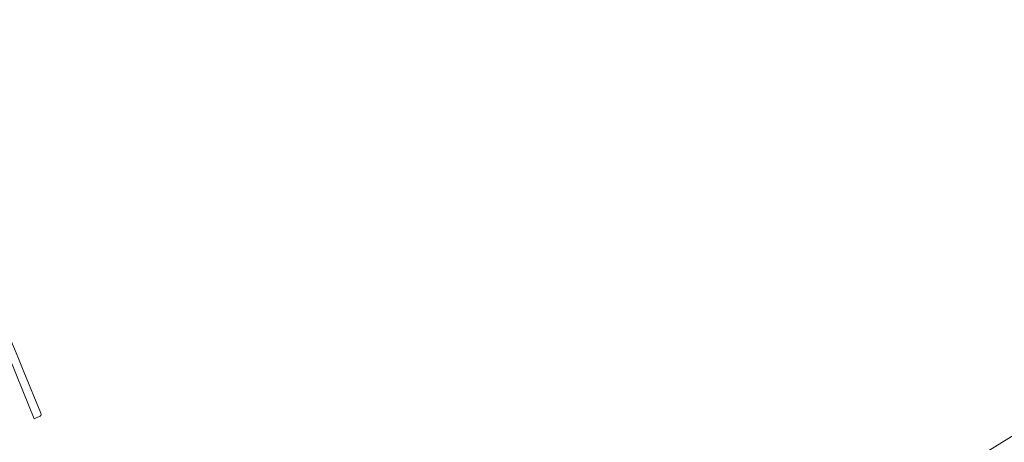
# Model space of a CAD drawing. Header units: metres. Extents: x 125349 to 128236, y 501602 to 503797.
# Tile 222 of 256: x 127475 to 127666, y 503225 to 503307. Entities that reach past the tile are written whole.
import ezdxf

# ---------------------------------------------------------------- set-up
doc = ezdxf.new("R2010")
doc.units = ezdxf.units.M
doc.layers.add('B-WE-GR-BEPLANTING_CULTUUR_BOSPLANTSOEN-GV', color=90, linetype='CONTINUOUS', lineweight=18)
doc.layers.add('B-WE-OG-TERREIN_ERF-GV', color=7, linetype='CONTINUOUS', lineweight=18)

msp = doc.modelspace()

# ---------------------------------------------------------------- linework, layer by layer
at = {"layer": 'B-WE-GR-BEPLANTING_CULTUUR_BOSPLANTSOEN-GV', "flags": 128}
msp.add_lwpolyline([(127683.414, 503236.442), (127650.342, 503215.995), (127641.19, 503210.19), (127627.18, 503202.36), (127604.44, 503190), (127602.44, 503188.95), (127576.34, 503178.103), (127531.411, 503159.971), (127532.186, 503158.051), (127500, 503145.077), (127461.894, 503129.717), (127462.187, 503128.991), (127459.739, 503127.99), (127462.09, 503121.585), (127464.517, 503114.973), (127472.672, 503118.246), (127493.539, 503127.306), (127500, 503129.761)], dxfattribs=at)
at = {"layer": 'B-WE-OG-TERREIN_ERF-GV', "flags": 128}
for points in [[(127479.152, 503230.843), (127475.833, 503238.882), (127474.647, 503241.756), (127472.467, 503247.037), (127471.301, 503250), (127446.221, 503312.059), (127445.872, 503312.791)], [(127459.739, 503127.99), (127462.187, 503128.991), (127461.894, 503129.717), (127455.627, 503145.276), (127451.239, 503156.172), (127449.739, 503155.574), (127447.948, 503160.042), (127447.829, 503159.994), (127396.527, 503286.32), (127446.545, 503306.627), (127473.062, 503241.597), (127476.889, 503232.154), (127477.845, 503229.795), (127478.811, 503230.2)]]:
    msp.add_lwpolyline(points, dxfattribs=at)
at = {"layer": 'B-WE-OG-TERREIN_ERF-GV'}
msp.add_lwpolyline([(127478.811, 503230.2, 0.4284303), (127479.152, 503230.843)], format="xyb", dxfattribs=at)

doc.saveas('drawing.dxf')
